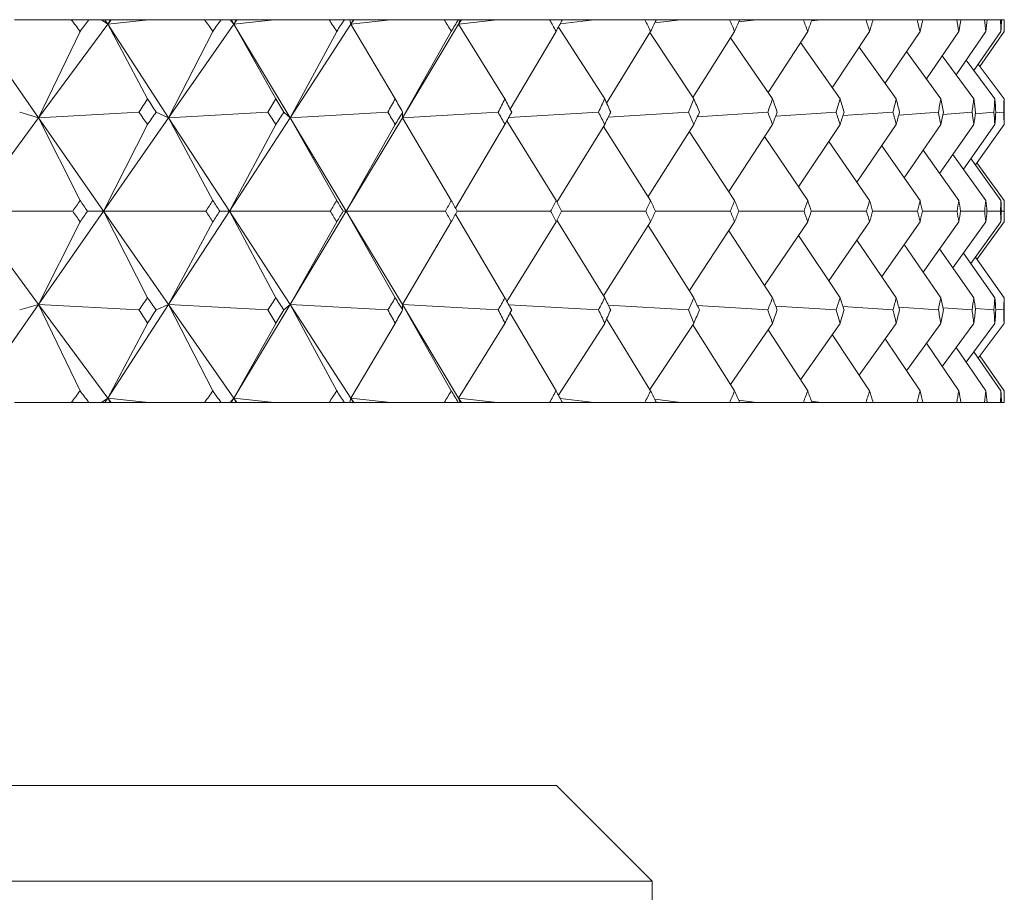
# Model space of a CAD drawing. Header units: inches. Extents: x 1.9 to 18.8, y 1.1 to 16.1.
# Tile 34 of 34: x 18.432 to 18.753, y 11.143 to 11.427. Entities that reach past the tile are written whole.
import ezdxf

# ---------------------------------------------------------------- set-up
doc = ezdxf.new("R2010")
doc.units = ezdxf.units.IN
doc.header["$MEASUREMENT"] = 0

msp = doc.modelspace()

# ---------------------------------------------------------------- linework, layer by layer
at = {"color": 7, "linetype": 'Continuous', "lineweight": 15}
for p, q in [((18.43014, 11.42742), (18.44867, 11.42742)), ((18.45442, 11.42742), (18.44867, 11.42742)), ((18.45442, 11.42742), (18.45849, 11.42742)), ((18.46059, 11.42595), (18.45849, 11.42742)), ((18.45849, 11.42742), (18.45963, 11.42742)), ((18.45963, 11.42742), (18.46059, 11.42595)), ((18.45963, 11.42742), (18.4613, 11.42742)), ((18.4613, 11.42742), (18.46059, 11.42595)), ((18.46168, 11.42742), (18.46059, 11.42595)), ((18.46059, 11.42595), (18.4739, 11.42742)), ((18.4613, 11.42742), (18.46168, 11.42742)), ((18.46168, 11.42742), (18.4739, 11.42742)), ((18.4739, 11.42742), (18.49217, 11.42742)), ((18.49756, 11.42742), (18.49217, 11.42742)), ((18.49756, 11.42742), (18.50047, 11.42742)), ((18.50172, 11.42595), (18.50047, 11.42742)), ((18.50047, 11.42742), (18.50083, 11.42742)), ((18.50083, 11.42742), (18.50172, 11.42595)), ((18.50083, 11.42742), (18.50248, 11.42742)), ((18.50248, 11.42742), (18.50172, 11.42595)), ((18.50274, 11.42742), (18.50172, 11.42595)), ((18.50172, 11.42595), (18.51485, 11.42742)), ((18.50248, 11.42742), (18.50274, 11.42742)), ((18.50274, 11.42742), (18.51485, 11.42742)), ((18.51485, 11.42742), (18.53279, 11.42742)), ((18.5378, 11.42742), (18.53279, 11.42742)), ((18.5378, 11.42742), (18.53954, 11.42742)), ((18.53994, 11.42595), (18.53954, 11.42742)), ((18.53954, 11.42742), (18.54073, 11.42742)), ((18.54073, 11.42742), (18.53994, 11.42595)), ((18.54089, 11.42742), (18.53994, 11.42595)), ((18.53994, 11.42595), (18.55283, 11.42742)), ((18.54073, 11.42742), (18.54089, 11.42742)), ((18.54089, 11.42742), (18.55283, 11.42742)), ((18.55283, 11.42742), (18.57038, 11.42742)), ((18.57499, 11.42742), (18.57038, 11.42742)), ((18.57499, 11.42742), (18.57554, 11.42742)), ((18.57509, 11.42595), (18.57554, 11.42742)), ((18.57592, 11.42742), (18.57509, 11.42595)), ((18.57597, 11.42742), (18.57509, 11.42595)), ((18.57509, 11.42595), (18.5877, 11.42742)), ((18.57554, 11.42742), (18.57592, 11.42742)), ((18.57592, 11.42742), (18.57597, 11.42742)), ((18.57597, 11.42742), (18.5877, 11.42742)), ((18.5877, 11.42742), (18.60478, 11.42742)), ((18.60897, 11.42742), (18.60478, 11.42742)), ((18.60824, 11.4261), (18.61931, 11.42742)), ((18.60897, 11.42742), (18.61931, 11.42742)), ((18.61931, 11.42742), (18.63586, 11.42742)), ((18.63961, 11.42742), (18.63586, 11.42742)), ((18.6391, 11.42638), (18.64755, 11.42742)), ((18.63961, 11.42742), (18.64755, 11.42742)), ((18.64755, 11.42742), (18.6635, 11.42742)), ((18.6668, 11.42742), (18.6635, 11.42742)), ((18.66647, 11.42668), (18.67229, 11.42742)), ((18.6668, 11.42742), (18.67229, 11.42742)), ((18.67229, 11.42742), (18.68758, 11.42742)), ((18.69041, 11.42742), (18.68758, 11.42742)), ((18.69026, 11.427), (18.69345, 11.42742)), ((18.69041, 11.42742), (18.69345, 11.42742)), ((18.69345, 11.42742), (18.70801, 11.42742)), ((18.71037, 11.42742), (18.70801, 11.42742)), ((18.71035, 11.42734), (18.71093, 11.42742)), ((18.71037, 11.42742), (18.71093, 11.42742)), ((18.71093, 11.42742), (18.72472, 11.42742)), ((18.7266, 11.42742), (18.72472, 11.42742)), ((18.7266, 11.42742), (18.73763, 11.42742)), ((18.73902, 11.42742), (18.73763, 11.42742)), ((18.73902, 11.42742), (18.7467, 11.42742)), ((18.74758, 11.42742), (18.7467, 11.42742)), ((18.74758, 11.42742), (18.75188, 11.42742)), ((18.75227, 11.42742), (18.75188, 11.42742)), ((18.75227, 11.42742), (18.75317, 11.42742)), ((18.4167, 11.42595), (18.43798, 11.39541)), ((18.46059, 11.42595), (18.43798, 11.39541)), ((18.47356, 11.40157), (18.46059, 11.42595)), ((18.46059, 11.42595), (18.48044, 11.39541)), ((18.50172, 11.42595), (18.48044, 11.39541)), ((18.51546, 11.40157), (18.50172, 11.42595)), ((18.50172, 11.42595), (18.52008, 11.39541)), ((18.53994, 11.42595), (18.52008, 11.39541)), ((18.55439, 11.40157), (18.53994, 11.42595)), ((18.57509, 11.42595), (18.55673, 11.39541)), ((18.59019, 11.40157), (18.57509, 11.42595)), ((18.62274, 11.40157), (18.60764, 11.42501)), ((18.45155, 11.42362), (18.43798, 11.39541)), ((18.49487, 11.42362), (18.48044, 11.39541)), ((18.5353, 11.42362), (18.52008, 11.39541)), ((18.57269, 11.42362), (18.55673, 11.39541)), ((18.60688, 11.42362), (18.59189, 11.3982)), ((18.63774, 11.42362), (18.62339, 11.40014)), ((18.65189, 11.40157), (18.63749, 11.4232)), ((18.66515, 11.42362), (18.65156, 11.40206)), ((18.67753, 11.40157), (18.66385, 11.42155)), ((18.689, 11.42362), (18.67609, 11.40366)), ((18.7092, 11.42362), (18.69702, 11.40519)), ((18.72567, 11.42362), (18.71426, 11.40666)), ((18.73833, 11.42362), (18.72775, 11.40808)), ((18.74715, 11.42362), (18.73742, 11.40947)), ((18.75208, 11.42362), (18.74325, 11.41084)), ((18.75312, 11.42362), (18.74521, 11.41219)), ((18.69957, 11.40157), (18.68665, 11.41998)), ((18.71791, 11.40157), (18.70581, 11.41848)), ((18.73248, 11.40157), (18.72124, 11.41704)), ((18.74322, 11.40157), (18.73289, 11.41564)), ((18.7501, 11.40157), (18.74072, 11.41426)), ((18.75309, 11.40157), (18.74468, 11.41291)), ((18.43798, 11.39541), (18.41541, 11.36492)), ((18.43798, 11.39541), (18.43183, 11.39721)), ((18.43798, 11.39541), (18.47076, 11.39721)), ((18.45155, 11.36843), (18.43798, 11.39541)), ((18.43798, 11.39541), (18.45921, 11.36492)), ((18.48044, 11.39541), (18.45921, 11.36492)), ((18.48044, 11.39541), (18.47635, 11.39721)), ((18.48044, 11.39541), (18.51284, 11.39721)), ((18.49487, 11.36843), (18.48044, 11.39541)), ((18.48044, 11.39541), (18.50026, 11.36492)), ((18.52008, 11.39541), (18.50026, 11.36492)), ((18.52008, 11.39541), (18.51806, 11.39721)), ((18.52008, 11.39541), (18.55197, 11.39721)), ((18.5353, 11.36843), (18.52008, 11.39541)), ((18.52008, 11.39541), (18.5384, 11.36492)), ((18.55673, 11.39541), (18.5384, 11.36492)), ((18.55673, 11.39541), (18.55679, 11.39721)), ((18.55673, 11.39541), (18.58798, 11.39721)), ((18.57269, 11.36843), (18.55673, 11.39541)), ((18.59144, 11.39548), (18.62074, 11.39721)), ((18.62393, 11.39562), (18.65011, 11.39721)), ((18.65301, 11.39576), (18.67598, 11.39721)), ((18.67857, 11.39592), (18.69825, 11.39721)), ((18.7005, 11.39609), (18.71683, 11.39721)), ((18.71871, 11.39628), (18.73165, 11.39721)), ((18.73314, 11.39648), (18.74265, 11.39721)), ((18.74372, 11.39672), (18.74978, 11.39721)), ((18.7504, 11.39698), (18.75301, 11.39721)), ((18.45921, 11.36492), (18.47356, 11.39321)), ((18.50026, 11.36492), (18.51546, 11.39321)), ((18.5384, 11.36492), (18.55439, 11.39321)), ((18.57407, 11.36592), (18.59019, 11.39321)), ((18.60688, 11.36843), (18.59086, 11.39442)), ((18.60717, 11.36785), (18.62274, 11.39321)), ((18.63774, 11.36843), (18.62233, 11.39255)), ((18.63695, 11.36967), (18.65189, 11.39321)), ((18.66324, 11.37133), (18.67753, 11.39321)), ((18.68598, 11.3729), (18.69957, 11.39321)), ((18.70508, 11.3744), (18.71791, 11.39321)), ((18.72045, 11.37584), (18.73248, 11.39321)), ((18.73205, 11.37724), (18.74322, 11.39321)), ((18.73982, 11.37862), (18.7501, 11.39321)), ((18.74374, 11.37998), (18.75309, 11.39321)), ((18.66515, 11.36843), (18.65038, 11.39084)), ((18.689, 11.36843), (18.67493, 11.38923)), ((18.7092, 11.36843), (18.69588, 11.3877)), ((18.72567, 11.36843), (18.71315, 11.38623)), ((18.73833, 11.36843), (18.72666, 11.38481)), ((18.74715, 11.36843), (18.73637, 11.38342)), ((18.75208, 11.36843), (18.74224, 11.38205)), ((18.75312, 11.36843), (18.74424, 11.3807)), ((18.43798, 11.33444), (18.41541, 11.36492)), ((18.41541, 11.36492), (18.44913, 11.36492)), ((18.43798, 11.33444), (18.45921, 11.36492)), ((18.45921, 11.36492), (18.45396, 11.36492)), ((18.45921, 11.36492), (18.47356, 11.33664)), ((18.48044, 11.33444), (18.45921, 11.36492)), ((18.45921, 11.36492), (18.4926, 11.36492)), ((18.48044, 11.33444), (18.50026, 11.36492)), ((18.50026, 11.36492), (18.49713, 11.36492)), ((18.50026, 11.36492), (18.51546, 11.33664)), ((18.52008, 11.33444), (18.50026, 11.36492)), ((18.50026, 11.36492), (18.53319, 11.36492)), ((18.52008, 11.33444), (18.5384, 11.36492)), ((18.5384, 11.36492), (18.5374, 11.36492)), ((18.5384, 11.36492), (18.55439, 11.33664)), ((18.55673, 11.33444), (18.5384, 11.36492)), ((18.5384, 11.36492), (18.57075, 11.36492)), ((18.57407, 11.36393), (18.59019, 11.33664)), ((18.57462, 11.36492), (18.60512, 11.36492)), ((18.60864, 11.36492), (18.63616, 11.36492)), ((18.63931, 11.36492), (18.66376, 11.36492)), ((18.66653, 11.36492), (18.68781, 11.36492)), ((18.69019, 11.36492), (18.7082, 11.36492)), ((18.71019, 11.36492), (18.72487, 11.36492)), ((18.72645, 11.36492), (18.73775, 11.36492)), ((18.73891, 11.36492), (18.74677, 11.36492)), ((18.74752, 11.36492), (18.75192, 11.36492)), ((18.75224, 11.36492), (18.75316, 11.36492)), ((18.43798, 11.33444), (18.45155, 11.36142)), ((18.48044, 11.33444), (18.49487, 11.36142)), ((18.52008, 11.33444), (18.5353, 11.36142)), ((18.55673, 11.33444), (18.57269, 11.36142)), ((18.59086, 11.33543), (18.60688, 11.36142)), ((18.60717, 11.362), (18.62274, 11.33664)), ((18.62233, 11.3373), (18.63774, 11.36142)), ((18.63695, 11.36018), (18.65189, 11.33664)), ((18.65038, 11.33901), (18.66515, 11.36142)), ((18.67493, 11.34062), (18.689, 11.36142)), ((18.69588, 11.34215), (18.7092, 11.36142)), ((18.71315, 11.34362), (18.72567, 11.36142)), ((18.72666, 11.34504), (18.73833, 11.36142)), ((18.73637, 11.34643), (18.74715, 11.36142)), ((18.74224, 11.3478), (18.75208, 11.36142)), ((18.74424, 11.34915), (18.75312, 11.36142)), ((18.66324, 11.35852), (18.67753, 11.33664)), ((18.68598, 11.35695), (18.69957, 11.33664)), ((18.70508, 11.35545), (18.71791, 11.33664)), ((18.72045, 11.35401), (18.73248, 11.33664)), ((18.73205, 11.35261), (18.74322, 11.33664)), ((18.73982, 11.35123), (18.7501, 11.33664)), ((18.74374, 11.34987), (18.75309, 11.33664)), ((18.4167, 11.3039), (18.43798, 11.33444)), ((18.43183, 11.33264), (18.43798, 11.33444)), ((18.43798, 11.33444), (18.45155, 11.30623)), ((18.46059, 11.3039), (18.43798, 11.33444)), ((18.47076, 11.33264), (18.43798, 11.33444)), ((18.46059, 11.3039), (18.48044, 11.33444)), ((18.47635, 11.33264), (18.48044, 11.33444)), ((18.48044, 11.33444), (18.49487, 11.30623)), ((18.50172, 11.3039), (18.48044, 11.33444)), ((18.51284, 11.33264), (18.48044, 11.33444)), ((18.50172, 11.3039), (18.52008, 11.33444)), ((18.51806, 11.33264), (18.52008, 11.33444)), ((18.52008, 11.33444), (18.5353, 11.30623)), ((18.53994, 11.3039), (18.52008, 11.33444)), ((18.55197, 11.33264), (18.52008, 11.33444)), ((18.55679, 11.33264), (18.55673, 11.33444)), ((18.55673, 11.33444), (18.57269, 11.30623)), ((18.57509, 11.3039), (18.55673, 11.33444)), ((18.58798, 11.33264), (18.55673, 11.33444)), ((18.62074, 11.33264), (18.59144, 11.33437)), ((18.65011, 11.33264), (18.62393, 11.33423)), ((18.67598, 11.33264), (18.65301, 11.33409)), ((18.69825, 11.33264), (18.67857, 11.33393)), ((18.71683, 11.33264), (18.7005, 11.33376)), ((18.59189, 11.33165), (18.60688, 11.30623)), ((18.73165, 11.33264), (18.71871, 11.33357)), ((18.74265, 11.33264), (18.73314, 11.33337)), ((18.74978, 11.33264), (18.74372, 11.33313)), ((18.75301, 11.33264), (18.7504, 11.33287)), ((18.46059, 11.3039), (18.47356, 11.32828)), ((18.50172, 11.3039), (18.51546, 11.32828)), ((18.53994, 11.3039), (18.55439, 11.32828)), ((18.57509, 11.3039), (18.59019, 11.32828)), ((18.60764, 11.30484), (18.62274, 11.32828)), ((18.62339, 11.32971), (18.63774, 11.30623)), ((18.63749, 11.30665), (18.65189, 11.32828)), ((18.65156, 11.32779), (18.66515, 11.30623)), ((18.66385, 11.3083), (18.67753, 11.32828)), ((18.68665, 11.30987), (18.69957, 11.32828)), ((18.70581, 11.31137), (18.71791, 11.32828)), ((18.72124, 11.31281), (18.73248, 11.32828)), ((18.73289, 11.31421), (18.74322, 11.32828)), ((18.74072, 11.31559), (18.7501, 11.32828)), ((18.74468, 11.31694), (18.75309, 11.32828)), ((18.67609, 11.32619), (18.689, 11.30623)), ((18.69702, 11.32466), (18.7092, 11.30623)), ((18.71426, 11.32319), (18.72567, 11.30623)), ((18.72775, 11.32177), (18.73833, 11.30623)), ((18.73742, 11.32038), (18.74715, 11.30623)), ((18.74325, 11.31901), (18.75208, 11.30623)), ((18.74521, 11.31766), (18.75312, 11.30623)), ((18.43014, 11.30242), (18.44867, 11.30242)), ((18.45442, 11.30242), (18.44867, 11.30242)), ((18.45442, 11.30242), (18.45849, 11.30242)), ((18.45849, 11.30242), (18.46059, 11.3039)), ((18.45849, 11.30242), (18.45963, 11.30242)), ((18.45963, 11.30242), (18.46059, 11.3039)), ((18.45963, 11.30242), (18.4613, 11.30242)), ((18.46059, 11.3039), (18.4613, 11.30242)), ((18.46168, 11.30242), (18.46059, 11.3039)), ((18.4739, 11.30242), (18.46059, 11.3039)), ((18.4613, 11.30242), (18.46168, 11.30242)), ((18.46168, 11.30242), (18.4739, 11.30242)), ((18.4739, 11.30242), (18.49217, 11.30242)), ((18.49756, 11.30242), (18.49217, 11.30242)), ((18.49756, 11.30242), (18.50047, 11.30242)), ((18.50047, 11.30242), (18.50172, 11.3039)), ((18.50047, 11.30242), (18.50083, 11.30242)), ((18.50083, 11.30242), (18.50172, 11.3039)), ((18.50083, 11.30242), (18.50248, 11.30242)), ((18.50172, 11.3039), (18.50248, 11.30242)), ((18.50274, 11.30242), (18.50172, 11.3039)), ((18.51485, 11.30242), (18.50172, 11.3039)), ((18.50248, 11.30242), (18.50274, 11.30242)), ((18.50274, 11.30242), (18.51485, 11.30242)), ((18.51485, 11.30242), (18.53279, 11.30242)), ((18.5378, 11.30242), (18.53279, 11.30242)), ((18.5378, 11.30242), (18.53954, 11.30242)), ((18.53954, 11.30242), (18.53994, 11.3039)), ((18.53954, 11.30242), (18.54073, 11.30242)), ((18.53994, 11.3039), (18.54073, 11.30242)), ((18.54089, 11.30242), (18.53994, 11.3039)), ((18.55283, 11.30242), (18.53994, 11.3039)), ((18.54073, 11.30242), (18.54089, 11.30242)), ((18.54089, 11.30242), (18.55283, 11.30242)), ((18.55283, 11.30242), (18.57038, 11.30242)), ((18.57499, 11.30242), (18.57038, 11.30242)), ((18.57499, 11.30242), (18.57554, 11.30242)), ((18.57554, 11.30242), (18.57509, 11.3039)), ((18.57509, 11.3039), (18.57592, 11.30242)), ((18.57597, 11.30242), (18.57509, 11.3039)), ((18.5877, 11.30242), (18.57509, 11.3039)), ((18.57554, 11.30242), (18.57592, 11.30242)), ((18.57592, 11.30242), (18.57597, 11.30242)), ((18.57597, 11.30242), (18.5877, 11.30242)), ((18.5877, 11.30242), (18.60478, 11.30242)), ((18.60897, 11.30242), (18.60478, 11.30242)), ((18.61931, 11.30242), (18.60824, 11.30375)), ((18.60897, 11.30242), (18.61931, 11.30242)), ((18.61931, 11.30242), (18.63586, 11.30242)), ((18.63961, 11.30242), (18.63586, 11.30242)), ((18.64755, 11.30242), (18.6391, 11.30347)), ((18.63961, 11.30242), (18.64755, 11.30242)), ((18.64755, 11.30242), (18.6635, 11.30242)), ((18.6668, 11.30242), (18.6635, 11.30242)), ((18.67229, 11.30242), (18.66647, 11.30317)), ((18.6668, 11.30242), (18.67229, 11.30242)), ((18.67229, 11.30242), (18.68758, 11.30242)), ((18.69041, 11.30242), (18.68758, 11.30242)), ((18.69345, 11.30242), (18.69026, 11.30285)), ((18.69041, 11.30242), (18.69345, 11.30242)), ((18.69345, 11.30242), (18.70801, 11.30242)), ((18.71037, 11.30242), (18.70801, 11.30242)), ((18.71093, 11.30242), (18.71035, 11.30251)), ((18.71037, 11.30242), (18.71093, 11.30242)), ((18.71093, 11.30242), (18.72472, 11.30242)), ((18.7266, 11.30242), (18.72472, 11.30242)), ((18.7266, 11.30242), (18.73763, 11.30242)), ((18.73902, 11.30242), (18.73763, 11.30242)), ((18.73902, 11.30242), (18.7467, 11.30242)), ((18.74758, 11.30242), (18.7467, 11.30242)), ((18.74758, 11.30242), (18.75188, 11.30242)), ((18.75227, 11.30242), (18.75188, 11.30242)), ((18.75227, 11.30242), (18.75317, 11.30242)), ((16.91947, 11.17742), (18.60697, 11.17742)), ((18.63822, 11.14617), (18.60697, 11.17742)), ((18.63822, 11.14617), (16.88822, 11.14617)), ((18.63822, 11.06871), (18.63822, 11.14617))]:
    msp.add_line(p, q, dxfattribs=at)
for centre, major_axis, ratio, start_param, end_param in [((17.76322, 9.99314), (0.26521, 1.70832), 0.558333, 5.785586, 5.789627), ((17.76322, 9.99314), (0.9767, 1.71225), 0.094455, 0.633849, 0.637891), ((17.76322, 9.99314), (0.34672, 1.70432), 0.544087, 5.809361, 5.813402), ((17.76322, 9.99314), (0.98328, 1.71346), 0.067191, 0.618561, 0.622603), ((17.76322, 9.99314), (0.42205, 1.70026), 0.526703, 5.829124, 5.833166), ((17.76322, 9.99314), (0.98763, 1.71428), 0.039958, 0.603039, 0.60708), ((17.76322, 9.99314), (0.4909, 1.69659), 0.506734, 5.844704, 5.848746), ((17.76322, 9.99314), (0.98976, 1.71468), 0.012745, 0.587378, 0.59142), ((17.76322, 9.99314), (0.55337, 1.69362), 0.484701, 5.856188, 5.86023), ((17.76322, 9.99314), (0.98969, 1.71467), 0.014463, 5.707469, 5.711511), ((17.76322, 9.99314), (0.60981, 1.69152), 0.461061, 5.863831, 5.867873), ((17.76322, 9.99314), (0.98742, 1.71424), 0.041678, 5.723124, 5.727165), ((17.76322, 9.99314), (0.66064, 1.69034), 0.436203, 5.867979, 5.872021), ((17.76322, 9.99314), (0.98293, 1.71339), 0.068912, 5.738634, 5.742676), ((17.76322, 9.99314), (0.70635, 1.69004), 0.410444, 5.869011, 5.873053), ((17.76322, 9.99314), (0.97621, 1.71216), 0.096179, 5.753904, 5.757946), ((17.76322, 9.99314), (0.7474, 1.69054), 0.384035, 5.867303, 5.871344), ((17.76322, 9.99314), (0.9672, 1.71057), 0.123486, 5.768831, 5.772873), ((17.76322, 9.99314), (0.78422, 1.6917), 0.357174, 5.863208, 5.86725), ((17.76322, 9.99314), (0.95586, 1.70866), 0.150842, 5.783306, 5.787348), ((17.76322, 9.99314), (0.81719, 1.69339), 0.330011, 5.857051, 5.861093), ((17.76322, 9.99314), (0.94211, 1.70649), 0.178247, 5.797212, 5.801254), ((17.76322, 9.99314), (0.84662, 1.69548), 0.302662, 5.849118, 5.85316), ((17.76322, 9.99314), (0.92586, 1.70412), 0.205699, 5.810418, 5.81446), ((17.76322, 9.99314), (0.8728, 1.69782), 0.275208, 5.839665, 5.843706), ((17.76322, 9.99314), (0.907, 1.70164), 0.233186, 5.82278, 5.826821), ((17.76322, 9.99314), (0.89594, 1.70031), 0.247712, 5.828914, 5.832955), ((17.76322, 12.73671), (-0.17832, 1.71173), 0.568904, 3.756653, 3.760709), ((17.76322, 12.73671), (-0.98763, 1.71428), 0.039958, 2.440264, 2.44432), ((17.76322, 12.73671), (-0.26521, 1.70832), 0.558333, 3.729384, 3.73344), ((17.76322, 12.73671), (-0.98976, 1.71468), 0.012745, 2.455925, 2.459981), ((17.76322, 12.73671), (-0.34672, 1.70432), 0.544087, 3.705609, 3.709665), ((17.76322, 12.73671), (-0.98969, 1.71467), 0.014463, 3.807501, 3.811557), ((17.76322, 12.73671), (-0.42205, 1.70026), 0.526703, 3.685845, 3.689901), ((17.76322, 12.73671), (-0.98742, 1.71424), 0.041678, 3.791846, 3.795902), ((17.76322, 12.73671), (-0.4909, 1.69659), 0.506734, 3.670266, 3.674321), ((17.76322, 12.73671), (-0.98293, 1.71339), 0.068912, 3.776336, 3.780391), ((17.76322, 12.73671), (-0.55337, 1.69362), 0.484701, 3.658782, 3.662838), ((17.76322, 12.73671), (-0.97621, 1.71216), 0.096179, 3.761066, 3.765122), ((17.76322, 12.73671), (-0.60981, 1.69152), 0.461061, 3.651138, 3.655194), ((17.76322, 12.73671), (-0.9672, 1.71057), 0.123486, 3.746139, 3.750195), ((17.76322, 12.73671), (-0.66064, 1.69034), 0.436203, 3.64699, 3.651046), ((17.76322, 12.73671), (-0.95586, 1.70866), 0.150842, 3.731664, 3.735719), ((17.76322, 12.73671), (-0.70635, 1.69004), 0.410444, 3.645959, 3.650015), ((17.76322, 12.73671), (-0.94211, 1.70649), 0.178247, 3.717758, 3.721814), ((17.76322, 12.73671), (-0.7474, 1.69054), 0.384035, 3.647667, 3.651723), ((17.76322, 12.73671), (-0.92586, 1.70412), 0.205699, 3.704552, 3.708608), ((17.76322, 12.73671), (-0.78422, 1.6917), 0.357174, 3.651761, 3.655817), ((17.76322, 12.73671), (-0.907, 1.70164), 0.233186, 3.69219, 3.696246), ((17.76322, 12.73671), (-0.81719, 1.69339), 0.330011, 3.657919, 3.661975), ((17.76322, 12.73671), (-0.88538, 1.69913), 0.260688, 3.680835, 3.684891), ((17.76322, 12.73671), (-0.84662, 1.69548), 0.302662, 3.665852, 3.669908), ((17.76322, 12.73671), (-0.86084, 1.69669), 0.28817, 3.67067, 3.674726), ((17.76322, 9.99314), (0.26521, 1.70832), 0.558333, 5.75417, 5.758226), ((17.76322, 9.99314), (0.98328, 1.71346), 0.067191, 0.649963, 0.654019), ((17.76322, 9.99314), (0.34672, 1.70432), 0.544087, 5.777945, 5.782001), ((17.76322, 9.99314), (0.98763, 1.71428), 0.039958, 0.634441, 0.638496), ((17.76322, 9.99314), (0.42205, 1.70026), 0.526703, 5.797709, 5.801764), ((17.76322, 9.99314), (0.98976, 1.71468), 0.012745, 0.61878, 0.622836), ((17.76322, 9.99314), (0.4909, 1.69659), 0.506734, 5.813288, 5.817344), ((17.76322, 9.99314), (0.98969, 1.71467), 0.014463, 5.676053, 5.680109), ((17.76322, 9.99314), (0.55337, 1.69362), 0.484701, 5.824772, 5.828828), ((17.76322, 9.99314), (0.98742, 1.71424), 0.041678, 5.691708, 5.695764), ((17.76322, 9.99314), (0.60981, 1.69152), 0.461061, 5.832415, 5.836471), ((17.76322, 9.99314), (0.98293, 1.71339), 0.068912, 5.707218, 5.711274), ((17.76322, 9.99314), (0.66064, 1.69034), 0.436203, 5.836563, 5.840619), ((17.76322, 9.99314), (0.97621, 1.71216), 0.096179, 5.722488, 5.726544), ((17.76322, 9.99314), (0.70635, 1.69004), 0.410444, 5.837595, 5.841651), ((17.76322, 9.99314), (0.9672, 1.71057), 0.123486, 5.737415, 5.741471), ((17.76322, 9.99314), (0.7474, 1.69054), 0.384035, 5.835887, 5.839943), ((17.76322, 9.99314), (0.95586, 1.70866), 0.150842, 5.75189, 5.755946), ((17.76322, 9.99314), (0.78422, 1.6917), 0.357174, 5.831793, 5.835848), ((17.76322, 9.99314), (0.94211, 1.70649), 0.178247, 5.765796, 5.769852), ((17.76322, 9.99314), (0.81719, 1.69339), 0.330011, 5.825635, 5.829691), ((17.76322, 9.99314), (0.92586, 1.70412), 0.205699, 5.779002, 5.783058), ((17.76322, 9.99314), (0.84662, 1.69548), 0.302662, 5.817702, 5.821758), ((17.76322, 9.99314), (0.907, 1.70164), 0.233186, 5.791364, 5.79542), ((17.76322, 9.99314), (0.8728, 1.69782), 0.275208, 5.808249, 5.812304), ((17.76322, 9.99314), (0.88538, 1.69913), 0.260688, 5.802719, 5.806775), ((17.76322, 12.73671), (-0.17832, 1.71173), 0.568904, 3.725896, 3.729293), ((17.76322, 12.73671), (-0.98328, 1.71346), 0.067191, 2.456158, 2.459555), ((17.76322, 12.73671), (-0.26521, 1.70832), 0.558333, 3.698627, 3.702024), ((17.76322, 12.73671), (-0.98763, 1.71428), 0.039958, 2.47168, 2.475078), ((17.76322, 12.73671), (-0.34672, 1.70432), 0.544087, 3.674852, 3.678249), ((17.76322, 12.73671), (-0.98976, 1.71468), 0.012745, 2.487341, 2.490738), ((17.76322, 12.73671), (-0.42205, 1.70026), 0.526703, 3.655088, 3.658485), ((17.76322, 12.73671), (-0.98969, 1.71467), 0.014463, 3.776743, 3.780141), ((17.76322, 12.73671), (-0.4909, 1.69659), 0.506734, 3.639508, 3.642905), ((17.76322, 12.73671), (-0.98742, 1.71424), 0.041678, 3.761089, 3.764486), ((17.76322, 12.73671), (-0.55337, 1.69362), 0.484701, 3.628024, 3.631422), ((17.76322, 12.73671), (-0.98293, 1.71339), 0.068912, 3.745578, 3.748975), ((17.76322, 12.73671), (-0.60981, 1.69152), 0.461061, 3.620381, 3.623778), ((17.76322, 12.73671), (-0.97621, 1.71216), 0.096179, 3.730308, 3.733706), ((17.76322, 12.73671), (-0.66064, 1.69034), 0.436203, 3.616233, 3.61963), ((17.76322, 12.73671), (-0.9672, 1.71057), 0.123486, 3.715381, 3.718779), ((17.76322, 12.73671), (-0.70635, 1.69004), 0.410444, 3.615201, 3.618599), ((17.76322, 12.73671), (-0.95586, 1.70866), 0.150842, 3.700906, 3.704303), ((17.76322, 12.73671), (-0.7474, 1.69054), 0.384035, 3.61691, 3.620307), ((17.76322, 12.73671), (-0.94211, 1.70649), 0.178247, 3.687001, 3.690398), ((17.76322, 12.73671), (-0.78422, 1.6917), 0.357174, 3.621004, 3.624401), ((17.76322, 12.73671), (-0.92586, 1.70412), 0.205699, 3.673795, 3.677192), ((17.76322, 12.73671), (-0.81719, 1.69339), 0.330011, 3.627161, 3.630559), ((17.76322, 12.73671), (-0.907, 1.70164), 0.233186, 3.661433, 3.66483), ((17.76322, 12.73671), (-0.84662, 1.69548), 0.302662, 3.635094, 3.638492), ((17.76322, 12.73671), (-0.88538, 1.69913), 0.260688, 3.650078, 3.653475), ((17.76322, 12.73671), (-0.8728, 1.69782), 0.275208, 3.644548, 3.647945), ((17.76322, 9.99314), (0.17832, 1.71173), 0.568904, 5.695485, 5.698882), ((17.76322, 9.99314), (0.98328, 1.71346), 0.067191, 0.682038, 0.685435), ((17.76322, 9.99314), (0.26521, 1.70832), 0.558333, 5.722754, 5.726151), ((17.76322, 9.99314), (0.98763, 1.71428), 0.039958, 0.666515, 0.669912), ((17.76322, 9.99314), (0.34672, 1.70432), 0.544087, 5.746529, 5.749926), ((17.76322, 9.99314), (0.98976, 1.71468), 0.012745, 0.650855, 0.654252), ((17.76322, 9.99314), (0.42205, 1.70026), 0.526703, 5.766293, 5.76969), ((17.76322, 9.99314), (0.98969, 1.71467), 0.014463, 5.644637, 5.648035), ((17.76322, 9.99314), (0.4909, 1.69659), 0.506734, 5.781872, 5.78527), ((17.76322, 9.99314), (0.98742, 1.71424), 0.041678, 5.660292, 5.663689), ((17.76322, 9.99314), (0.55337, 1.69362), 0.484701, 5.793356, 5.796754), ((17.76322, 9.99314), (0.98293, 1.71339), 0.068912, 5.675802, 5.6792), ((17.76322, 9.99314), (0.60981, 1.69152), 0.461061, 5.801, 5.804397), ((17.76322, 9.99314), (0.97621, 1.71216), 0.096179, 5.691072, 5.69447), ((17.76322, 9.99314), (0.66064, 1.69034), 0.436203, 5.805148, 5.808545), ((17.76322, 9.99314), (0.9672, 1.71057), 0.123486, 5.705999, 5.709397), ((17.76322, 9.99314), (0.70635, 1.69004), 0.410444, 5.806179, 5.809576), ((17.76322, 9.99314), (0.95586, 1.70866), 0.150842, 5.720474, 5.723872), ((17.76322, 9.99314), (0.7474, 1.69054), 0.384035, 5.804471, 5.807868), ((17.76322, 9.99314), (0.94211, 1.70649), 0.178247, 5.73438, 5.737777), ((17.76322, 9.99314), (0.78422, 1.6917), 0.357174, 5.800377, 5.803774), ((17.76322, 9.99314), (0.92586, 1.70412), 0.205699, 5.747586, 5.750983), ((17.76322, 9.99314), (0.81719, 1.69339), 0.330011, 5.794219, 5.797616), ((17.76322, 9.99314), (0.907, 1.70164), 0.233186, 5.759948, 5.763345), ((17.76322, 9.99314), (0.84662, 1.69548), 0.302662, 5.786286, 5.789684), ((17.76322, 9.99314), (0.88538, 1.69913), 0.260688, 5.771303, 5.7747), ((17.76322, 9.99314), (0.8728, 1.69782), 0.275208, 5.776833, 5.78023), ((17.76322, 12.73671), (-0.26521, 1.70832), 0.558333, 3.666552, 3.670608), ((17.76322, 12.73671), (-0.98328, 1.71346), 0.067191, 2.487574, 2.49163), ((17.76322, 12.73671), (-0.34672, 1.70432), 0.544087, 3.642777, 3.646833), ((17.76322, 12.73671), (-0.98763, 1.71428), 0.039958, 2.503096, 2.507152), ((17.76322, 12.73671), (-0.42205, 1.70026), 0.526703, 3.623014, 3.627069), ((17.76322, 12.73671), (-0.98976, 1.71468), 0.012745, 2.518757, 2.522812), ((17.76322, 12.73671), (-0.4909, 1.69659), 0.506734, 3.607434, 3.61149), ((17.76322, 12.73671), (-0.98969, 1.71467), 0.014463, 3.744669, 3.748725), ((17.76322, 12.73671), (-0.55337, 1.69362), 0.484701, 3.59595, 3.600006), ((17.76322, 12.73671), (-0.98742, 1.71424), 0.041678, 3.729014, 3.73307), ((17.76322, 12.73671), (-0.60981, 1.69152), 0.461061, 3.588307, 3.592363), ((17.76322, 12.73671), (-0.98293, 1.71339), 0.068912, 3.713504, 3.71756), ((17.76322, 12.73671), (-0.66064, 1.69034), 0.436203, 3.584159, 3.588214), ((17.76322, 12.73671), (-0.97621, 1.71216), 0.096179, 3.698234, 3.70229), ((17.76322, 12.73671), (-0.70635, 1.69004), 0.410444, 3.583127, 3.587183), ((17.76322, 12.73671), (-0.9672, 1.71057), 0.123486, 3.683307, 3.687363), ((17.76322, 12.73671), (-0.7474, 1.69054), 0.384035, 3.584835, 3.588891), ((17.76322, 12.73671), (-0.95586, 1.70866), 0.150842, 3.668832, 3.672888), ((17.76322, 12.73671), (-0.78422, 1.6917), 0.357174, 3.58893, 3.592985), ((17.76322, 12.73671), (-0.94211, 1.70649), 0.178247, 3.654926, 3.658982), ((17.76322, 12.73671), (-0.81719, 1.69339), 0.330011, 3.595087, 3.599143), ((17.76322, 12.73671), (-0.92586, 1.70412), 0.205699, 3.64172, 3.645776), ((17.76322, 12.73671), (-0.84662, 1.69548), 0.302662, 3.60302, 3.607076), ((17.76322, 12.73671), (-0.907, 1.70164), 0.233186, 3.629358, 3.633414), ((17.76322, 12.73671), (-0.8728, 1.69782), 0.275208, 3.612473, 3.616529), ((17.76322, 12.73671), (-0.88538, 1.69913), 0.260688, 3.618003, 3.622059), ((17.76322, 9.99314), (0.17832, 1.71173), 0.568904, 5.664069, 5.668125), ((17.76322, 9.99314), (0.98763, 1.71428), 0.039958, 0.697272, 0.701328), ((17.76322, 9.99314), (0.26521, 1.70832), 0.558333, 5.691338, 5.695394), ((17.76322, 9.99314), (0.98976, 1.71468), 0.012745, 0.681612, 0.685668), ((17.76322, 9.99314), (0.34672, 1.70432), 0.544087, 5.715113, 5.719169), ((17.76322, 9.99314), (0.98969, 1.71467), 0.014463, 5.613221, 5.617277), ((17.76322, 9.99314), (0.42205, 1.70026), 0.526703, 5.734877, 5.738933), ((17.76322, 9.99314), (0.98742, 1.71424), 0.041678, 5.628876, 5.632932), ((17.76322, 9.99314), (0.4909, 1.69659), 0.506734, 5.750457, 5.754512), ((17.76322, 9.99314), (0.98293, 1.71339), 0.068912, 5.644387, 5.648442), ((17.76322, 9.99314), (0.55337, 1.69362), 0.484701, 5.76194, 5.765996), ((17.76322, 9.99314), (0.97621, 1.71216), 0.096179, 5.659656, 5.663712), ((17.76322, 9.99314), (0.60981, 1.69152), 0.461061, 5.769584, 5.773639), ((17.76322, 9.99314), (0.9672, 1.71057), 0.123486, 5.674583, 5.678639), ((17.76322, 9.99314), (0.66064, 1.69034), 0.436203, 5.773732, 5.777788), ((17.76322, 9.99314), (0.95586, 1.70866), 0.150842, 5.689059, 5.693114), ((17.76322, 9.99314), (0.70635, 1.69004), 0.410444, 5.774763, 5.778819), ((17.76322, 9.99314), (0.94211, 1.70649), 0.178247, 5.702964, 5.70702), ((17.76322, 9.99314), (0.7474, 1.69054), 0.384035, 5.773055, 5.777111), ((17.76322, 9.99314), (0.92586, 1.70412), 0.205699, 5.71617, 5.720226), ((17.76322, 9.99314), (0.78422, 1.6917), 0.357174, 5.768961, 5.773017), ((17.76322, 9.99314), (0.907, 1.70164), 0.233186, 5.728532, 5.732588), ((17.76322, 9.99314), (0.81719, 1.69339), 0.330011, 5.762803, 5.766859), ((17.76322, 9.99314), (0.88538, 1.69913), 0.260688, 5.739887, 5.743943), ((17.76322, 9.99314), (0.84662, 1.69548), 0.302662, 5.75487, 5.758926), ((17.76322, 9.99314), (0.86084, 1.69669), 0.28817, 5.750052, 5.754108), ((17.76322, 12.73671), (-0.26521, 1.70832), 0.558333, 3.635151, 3.639192), ((17.76322, 12.73671), (-0.9767, 1.71225), 0.094455, 2.503702, 2.507743), ((17.76322, 12.73671), (-0.34672, 1.70432), 0.544087, 3.611376, 3.615417), ((17.76322, 12.73671), (-0.98328, 1.71346), 0.067191, 2.51899, 2.523031), ((17.76322, 12.73671), (-0.42205, 1.70026), 0.526703, 3.591612, 3.595654), ((17.76322, 12.73671), (-0.98763, 1.71428), 0.039958, 2.534512, 2.538554), ((17.76322, 12.73671), (-0.4909, 1.69659), 0.506734, 3.576032, 3.580074), ((17.76322, 12.73671), (-0.98976, 1.71468), 0.012745, 2.550173, 2.554214), ((17.76322, 12.73671), (-0.55337, 1.69362), 0.484701, 3.564548, 3.56859), ((17.76322, 12.73671), (-0.98969, 1.71467), 0.014463, 3.713267, 3.717309), ((17.76322, 12.73671), (-0.60981, 1.69152), 0.461061, 3.556905, 3.560947), ((17.76322, 12.73671), (-0.98742, 1.71424), 0.041678, 3.697613, 3.701654), ((17.76322, 12.73671), (-0.66064, 1.69034), 0.436203, 3.552757, 3.556799), ((17.76322, 12.73671), (-0.98293, 1.71339), 0.068912, 3.682102, 3.686144), ((17.76322, 12.73671), (-0.70635, 1.69004), 0.410444, 3.551725, 3.555767), ((17.76322, 12.73671), (-0.97621, 1.71216), 0.096179, 3.666832, 3.670874), ((17.76322, 12.73671), (-0.7474, 1.69054), 0.384035, 3.553434, 3.557475), ((17.76322, 12.73671), (-0.9672, 1.71057), 0.123486, 3.651905, 3.655947), ((17.76322, 12.73671), (-0.78422, 1.6917), 0.357174, 3.557528, 3.56157), ((17.76322, 12.73671), (-0.95586, 1.70866), 0.150842, 3.63743, 3.641472), ((17.76322, 12.73671), (-0.81719, 1.69339), 0.330011, 3.563685, 3.567727), ((17.76322, 12.73671), (-0.94211, 1.70649), 0.178247, 3.623524, 3.627566), ((17.76322, 12.73671), (-0.84662, 1.69548), 0.302662, 3.571618, 3.57566), ((17.76322, 12.73671), (-0.92586, 1.70412), 0.205699, 3.610318, 3.61436), ((17.76322, 12.73671), (-0.8728, 1.69782), 0.275208, 3.581072, 3.585113), ((17.76322, 12.73671), (-0.907, 1.70164), 0.233186, 3.597957, 3.601998), ((17.76322, 12.73671), (-0.89594, 1.70031), 0.247712, 3.591823, 3.595864)]:
    msp.add_ellipse(centre, major_axis=major_axis, ratio=ratio, start_param=start_param, end_param=end_param, dxfattribs=at)

doc.saveas('drawing.dxf')
